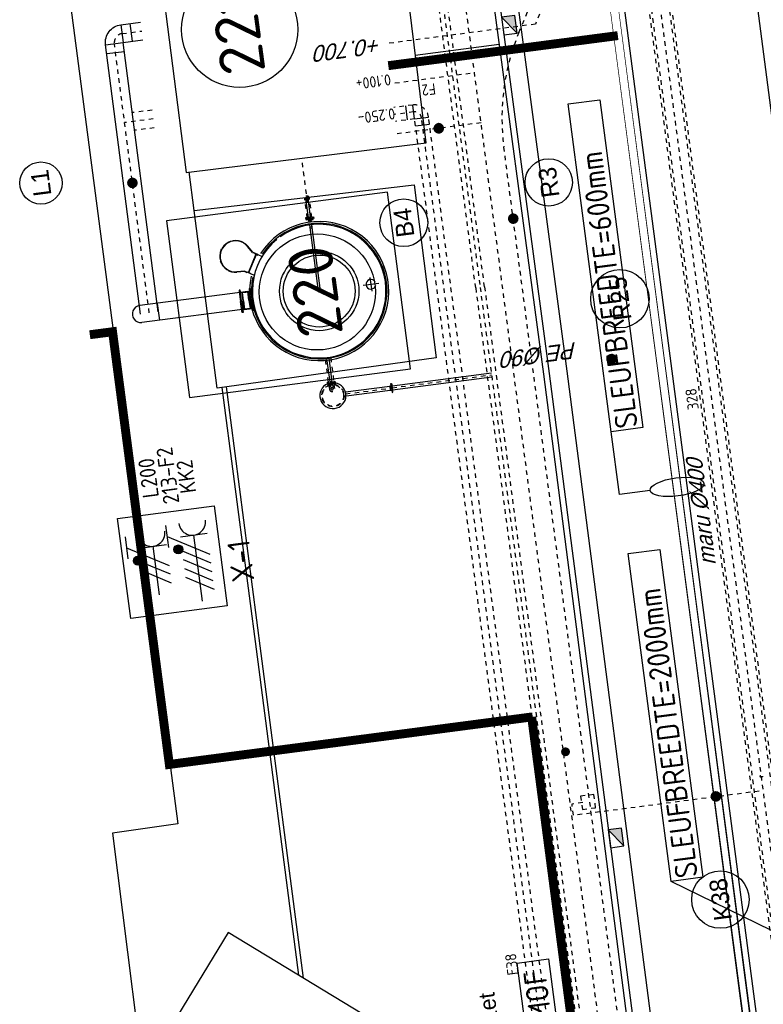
# Model space of a CAD drawing. Header units: metres. Extents: x 118052 to 118564, y 454784 to 455719.
# Tile 85 of 160: x 118217 to 118234, y 455344 to 455366. Entities that reach past the tile are written whole.
import ezdxf
from ezdxf.enums import TextEntityAlignment as Align

# ---------------------------------------------------------------- set-up
doc = ezdxf.new("R2010")
doc.units = ezdxf.units.M
doc.header["$LTSCALE"] = 0.5
for name, pattern in [('DASHED', [19.05, 12.7, -6.35]), ('Tauw_HIDDEN2', [5.6, 4, -1.6]), ('Tauw_HIDDEN3', [2.8, 2, -0.8]), ('Tauw_L_Center2', [6.499, 4, -0.833, 0.833, -0.833])]:
    doc.linetypes.add(name, pattern=pattern)
for name, color, linetype in [('_gebouwen', 7, 'Continuous'), ('_molgoot', 7, 'Continuous'), ('_ob10', 7, 'Continuous'), ('_straatkolk', 7, 'Continuous'), ('_tb13', 7, 'Continuous'), ('_verharding', 7, 'Continuous'), ('A06-001-01', 7, 'Continuous'), ('BHV plan', 7, 'Continuous'), ('EL6221--', 6, 'Continuous'), ('EL6222--', 6, 'Continuous'), ('EL_N_A_EB00----REVISIE~-_-----', 1, 'Continuous'), ('GRAAFWERKZAAMHEDEN', 6, 'Continuous'), ('KABELLOOP', 6, 'Continuous'), ('Koningsstal VIEUWPORT', 254, 'Continuous'), ('ME_N_-_EL999---LC_PE-90_vgr11~H_-----', 135, 'Tauw_L_Center2'), ('ME_N_-_EL999---LC_PE-90_vgr11~W_-----', 135, 'Continuous'), ('ME_N_A_EB00----lavafilter~-_-----', 135, 'Continuous'), ('ME_N_A_EB00----leiding~-_-----', 135, 'Continuous'), ('ME_N_A_EB00----terreincondensput~-_-----', 135, 'Continuous'), ('ME_N_A_EB00----vervuildelucht~-_-----', 135, 'Continuous'), ('ME_N_H_EB00----kunstof-put~-_-----', 135, 'Tauw_HIDDEN3'), ('ME_N_H_EB00----leiding~-_-----', 135, 'Tauw_HIDDEN3'), ('ME_N_H_EB00----terreincondensput~-_-----', 135, 'Tauw_HIDDEN3'), ('ME_N_H_EB00----tracing~-_-----', 135, 'Tauw_HIDDEN3'), ('MOF', 6, 'Continuous'), ('ZU_B_-_AL999---LR_bet400-55_gw__18_^200~-_-----', 1, 'Continuous'), ('ZU_B_-_AL999---LR_pvc200_vbr11__18_^200~-_-----', 1, 'Continuous'), ('ZU_B_-_EL999---LB_PE-90_sdr00~H_-----', 1, 'Tauw_L_Center2'), ('ZU_B_-_EL999---LK_pvc125_sdr00~H_-----', 1, 'Tauw_L_Center2'), ('ZU_B_-_EL999---LL_pvc315_zbr00~H_-----', 1, 'Tauw_L_Center2'), ('ZU_B_-_EL999---LL_pvc315_zbr00~W_-----', 8, 'Tauw_HIDDEN2'), ('ZU_B_-_EL999---LR_bet400-55_gw~H_-----', 1, 'Tauw_L_Center2'), ('ZU_B_-_EL999---LR_bet400-55_gw~W_-----', 8, 'Tauw_HIDDEN2'), ('ZU_B_-_EL999---LR_pvc200_vbr11~H_-----', 1, 'Tauw_L_Center2'), ('ZU_B_-_EL999---LR_pvc200_vbr11~W_-----', 8, 'Tauw_HIDDEN2'), ('ZU_N_-_AL999---LB_PE-63_sdr00__20_^200~M_-----', 7, 'Continuous'), ('ZU_N_-_AL999---LK_pvc125_sdr34__20_^200~M_-----', 7, 'Continuous'), ('ZU_N_-_AL999---LL_pvc400_pbr34__20_^200~M_-----', 7, 'Continuous'), ('ZU_N_-_AL999---LR_PE-110_sdr00__20_^200~M_-----', 7, 'Continuous'), ('ZU_N_-_AL999---LR_PE-90_pgr17__18_^200~-_-----', 7, 'Continuous'), ('ZU_N_-_AL999---LR_PE-90_sdr00__20_^200~M_-----', 7, 'Continuous'), ('ZU_N_-_AL999---LR_pvc125_sdr34__18_^200~N_-----', 7, 'Continuous'), ('ZU_N_-_EL999---LB_PE-63_sdr00~H_-----', 2, 'Tauw_L_Center2'), ('ZU_N_-_EL999---LC_PE-90_vgr11~W_-----', 15, 'Continuous'), ('ZU_N_-_EL999---LK_pvc125_sdr34~H_-----', 2, 'Tauw_L_Center2'), ('ZU_N_-_EL999---LL_pvc400_pbr34~H_-----', 2, 'Tauw_L_Center2'), ('ZU_N_-_EL999---LL_pvc400_pbr34~W_-----', 2, 'Continuous'), ('ZU_N_-_EL999---LL_pvc400_sdr34~H_-----', 2, 'Tauw_L_Center2'), ('ZU_N_-_EL999---LR_PE-110_sdr00~H_-----', 2, 'Tauw_L_Center2'), ('ZU_N_-_EL999---LR_PE-90_pgr17~H_-----', 2, 'Tauw_L_Center2'), ('ZU_N_-_EL999---LR_PE-90_pgr17~W_-----', 15, 'Continuous'), ('ZU_N_-_EL999---LR_pvc125_sdr34~H_-----', 2, 'Tauw_L_Center2'), ('ZU_N_-_EL999---SYM_STRAATKOLK~-_----c', 7, 'Tauw_L_Center2'), ('ZU_N_-_ML999---LB_PE-63_sdr00__20_^200~M_-----', 7, 'Continuous'), ('ZU_N_-_ML999---LK_pvc125_sdr34__20_^200~M_-----', 7, 'Continuous'), ('ZU_N_-_ML999---LL_pvc400_pbr34__20_^200~M_-----', 7, 'Continuous'), ('ZU_N_-_ML999---LR_PE-110_sdr00__20_^200~M_-----', 7, 'Continuous'), ('ZU_N_-_ML999---LR_PE-90_sdr00__20_^200~M_-----', 7, 'Continuous'), ('ZU_N_A_EB00----betonplaat~-_-----', 7, 'Continuous'), ('ZU_N_L_AV09----_Trottoirband_130-150-250__18_^200~-_-----', 253, 'Continuous')]:
    doc.layers.add(name, color=color, linetype=linetype)
doc.styles.add('BURO-018', font='Isocp.shx', dxfattribs={"height": 360})
doc.styles.add('BURO-025', font='Isocp.shx', dxfattribs={"height": 500})
doc.styles.add('ISOCPEUR', font='isocpeur.ttf', dxfattribs={"height": 2.5})
doc.styles.add('TAUW-ISOCP', font='tcb_isocp.shx')
doc.styles.add('tcb_isocp', font='tcb_isocp.shx')
doc.styles.add('WB025', font='ISO.SHX', dxfattribs={"height": 2.5})

# ---------------------------------------------------------------- blocks, each defined once
blk = doc.blocks.new('*U9')
at = {"layer": '_straatkolk'}
blk.add_hatch(color=256, dxfattribs=at).paths.add_polyline_path([(0.2, -0.15), (0.2, 0.15), (-0.2, -0.15)])
blk.add_lwpolyline([(0.2, -0.15), (0.2, 0.15), (-0.2, 0.15), (-0.2, -0.15)], close=True, dxfattribs=at)
blk.add_lwpolyline([(-0.2, -0.15), (0.2, 0.15)], dxfattribs=at)
blk = doc.blocks.new('Lavafilter_BA')
at = {"layer": 'ME_N_A_EB00----lavafilter~-_-----'}
for p, q in [((-75, 2105), (-75, 2093)), ((-33, 2105), (-75, 2105)), ((0, 2105), (-75, 2105)), ((-75, 2093), (-43, 2093)), ((-75, 2093), (0, 2093)), ((-75, 2077), (-75, 2089)), ((-75, 2089), (-43, 2089)), ((-75, 2089), (0, 2089)), ((-33, 2077), (-75, 2077)), ((0, 2077), (-75, 2077)), ((-41, 2091), (-43, 2093)), ((-41, 2091), (-43, 2089)), ((-41, 2091), (-41, 2091)), ((-41, 2091), (0, 2091)), ((-41, 2091), (-41, 2091)), ((-41, 2091), (-41, 2091)), ((-41, 2091), (0, 2091)), ((-41, 2091), (-41, 2091)), ((-24, 2121), (-29, 2108)), ((-24, 2061), (-29, 2074)), ((0, 2127), (-24, 2127)), ((-24, 2127), (-24, 2121)), ((-24, 2121), (0, 2121)), ((-24, 2055), (-24, 2061)), ((-24, 2061), (0, 2061)), ((0, 2055), (-24, 2055)), ((0, 2127), (24, 2127)), ((24, 2121), (0, 2121)), ((0, 2105), (75, 2105)), ((75, 2093), (0, 2093)), ((41, 2091), (0, 2091)), ((41, 2091), (0, 2091)), ((75, 2089), (0, 2089)), ((0, 2077), (75, 2077)), ((24, 2061), (0, 2061)), ((0, 2055), (24, 2055)), ((24, 2127), (24, 2121)), ((24, 2121), (29, 2108)), ((24, 2061), (29, 2074)), ((24, 2055), (24, 2061)), ((33, 2105), (75, 2105)), ((33, 2077), (75, 2077)), ((41, 2091), (43, 2093)), ((41, 2091), (41, 2091)), ((41, 2091), (41, 2091)), ((41, 2091), (41, 2091)), ((41, 2091), (43, 2089)), ((41, 2091), (41, 2091)), ((75, 2093), (43, 2093)), ((75, 2089), (43, 2089)), ((75, 2105), (75, 2093)), ((75, 2077), (75, 2089)), ((1756, 212), (1756, 252)), ((1756, 0), (1756, 252)), ((1756, 252), (1778, 252)), ((1778, 252), (1778, 219)), ((1778, 252), (1778, 0)), ((-1170, -157), (-1170, 157)), ((1714, 190), (1551, 190)), ((1714, 0), (1714, 190)), ((1714, 190), (1730, 190)), ((1730, 190), (1750, 201)), ((1730, 190), (1730, 0)), ((1782, 215), (1778, 219)), ((1782, 215), (1782, 215)), ((1782, 215), (1782, 0)), ((-993, 0), (-1346, 0)), ((-25, -1500), (-25, 0)), ((25, -1500), (25, 0)), ((1714, -190), (1551, -190)), ((1714, 0), (1714, -190)), ((1714, -190), (1730, -190)), ((1730, -190), (1730, 0)), ((1730, -190), (1750, -201)), ((1756, 0), (1756, -253)), ((1756, -212), (1756, -253)), ((1778, -253), (1778, 0)), ((1782, -215), (1778, -219)), ((1778, -253), (1778, -219)), ((1782, -215), (1782, 0)), ((1782, -215), (1782, -215)), ((1756, -253), (1778, -253)), ((1486, -592), (1396, -540)), ((1598, -657), (1555, -632)), ((1601, -653), (1557, -628)), ((1598, -652), (1775, -660)), ((1598, -657), (1775, -665)), ((1256, -991), (1166, -939)), ((1366, -1060), (1322, -1035)), ((1368, -1056), (1325, -1031)), ((1364, -1058), (1459, -1207)), ((1368, -1056), (1464, -1204)), ((-24, -1522), (-24, -1500)), ((24, -1522), (24, -1500)), ((-36, -1615), (-75, -1615)), ((0, -1615), (-75, -1615)), ((-75, -1615), (-75, -1628)), ((-75, -1628), (-47, -1628)), ((-75, -1628), (0, -1628)), ((-44, -1631), (-47, -1628)), ((-44, -1631), (-44, -1631)), ((-44, -1631), (0, -1631)), ((-24, -1596), (-30, -1611)), ((-24, -1589), (-24, -1562)), ((0, -1589), (-24, -1589)), ((-24, -1589), (-24, -1596)), ((-24, -1596), (0, -1596)), ((0, -1589), (24, -1589)), ((24, -1596), (0, -1596)), ((0, -1615), (75, -1615)), ((75, -1628), (0, -1628)), ((44, -1631), (0, -1631)), ((24, -1589), (24, -1562)), ((24, -1589), (24, -1596)), ((24, -1596), (30, -1611)), ((36, -1615), (75, -1615)), ((44, -1631), (47, -1628)), ((44, -1631), (44, -1631)), ((75, -1628), (47, -1628)), ((75, -1615), (75, -1628))]:
    blk.add_line(p, q, dxfattribs=at)
for points in [[(1302, -1006), (1522, -625), (1509, -617), (1289, -998)], [(1555, -632), (1550, -641), (1481, -601), (1486, -592)], [(1959, -718), (1915, -693), (1914, -695), (1957, -720)], [(1325, -1031), (1330, -1022), (1261, -982), (1256, -991)], [(2110, -947), (2097, -898), (2095, -899), (2108, -947)], [(1601, -1338), (1557, -1313), (1559, -1310), (1602, -1335)], [(2056, -1216), (2081, -1172), (2078, -1171), (2053, -1214)], [(1875, -1354), (1827, -1367), (1826, -1364), (1874, -1351)]]:
    blk.add_lwpolyline(points, close=True, dxfattribs=at)
for centre, radius in [((0, 0), 890), ((0, 0), 807), ((0, 0), 25), ((0, -1440), 25)]:
    blk.add_circle(centre, radius, dxfattribs=at)
for centre, radius, start, end in [((-33, 2110), 4.8, 270, 338.8514), ((-33, 2072), 4.8, 21.1486, 90), ((33, 2110), 4.8, 201.1486, 270), ((33, 2072), 4.8, 90, 158.8514), ((0, 0), 1562, 340.0925, 319.9075), ((0, 0), 1522, 340.4132, 319.5868), ((0, 0), 1500, 301.8259, 298.1662), ((-1170, 0), 110, 201.2272, 158.6763), ((1744, 212), 12, 299.4831, 0), ((1744, -212), 12, 0, 60.5169), ((1758, -1015), 355, 212.701, 87.299), ((1758, -1015), 350, 212.701, 87.299), ((-36, -1609), 6, 270, 337.5516), ((36, -1609), 6, 202.4484, 270)]:
    blk.add_arc(centre, radius, start, end, dxfattribs=at)
at = {"layer": 'ME_N_A_EB00----leiding~-_-----'}
for p, q in [((-75, -1647), (-75, -1634)), ((-75, -1634), (-47, -1634)), ((-75, -1634), (0, -1634)), ((-36, -1647), (-75, -1647)), ((0, -1647), (-75, -1647)), ((-44, -1631), (-47, -1634)), ((-44, -1631), (-44, -1631)), ((-44, -1631), (0, -1631)), ((-24, -1666), (-30, -1651)), ((-24, -1673), (-24, -1666)), ((-24, -1666), (0, -1666)), ((0, -1673), (-24, -1673)), ((-24, -1673), (-24, -2100)), ((44, -1631), (0, -1631)), ((75, -1634), (0, -1634)), ((0, -1647), (75, -1647)), ((24, -1666), (0, -1666)), ((0, -1673), (24, -1673)), ((24, -1666), (30, -1651)), ((24, -1673), (24, -1666)), ((24, -1673), (24, -2100)), ((36, -1647), (75, -1647)), ((44, -1631), (44, -1631)), ((44, -1631), (47, -1634)), ((75, -1634), (47, -1634)), ((75, -1647), (75, -1634))]:
    blk.add_line(p, q, dxfattribs=at)
at = {"layer": 'ME_N_A_EB00----leiding~-_-----', "flags": 128}
for points in [[(-24, 2127), (-24, 2214)], [(24, 2127), (24, 2214)], [(-24, 2055), (-24, 1522)], [(24, 2055), (24, 1522)]]:
    blk.add_lwpolyline(points, dxfattribs=at)
at = {"layer": 'ME_N_A_EB00----leiding~-_-----'}
for centre, radius, start, end in [((0, 2214), 24, 0, 180), ((-36, -1653), 6, 22.4484, 90), ((36, -1653), 6, 90, 157.5516), ((0, -2100), 24.2, 180, 0)]:
    blk.add_arc(centre, radius, start, end, dxfattribs=at)
at = {"layer": 'ME_N_A_EB00----terreincondensput~-_-----'}
blk.add_arc((0, 2367), 292, 287.2621, 252.7379, dxfattribs=at)
at = {"layer": 'ME_N_H_EB00----leiding~-_-----'}
blk.add_arc((0, 2214), 24, 180, 0, dxfattribs=at)
at = {"layer": 'ME_N_H_EB00----terreincondensput~-_-----'}
for radius in [250, 240]:
    blk.add_circle((0, 2367), radius, dxfattribs=at)
blk.add_arc((0, 2367), 292, 252.7379, 287.2621, dxfattribs=at)
at = {"layer": 'ME_N_H_EB00----tracing~-_-----'}
for p, q in [((-61, 2214), (-61, 2129)), ((59, 2129), (59, 2214)), ((-61, 2129), (-87, 2129)), ((-87, 2053), (-87, 2129)), ((-61, 2053), (-87, 2053)), ((-61, 1521), (-61, 2053)), ((87, 2129), (59, 2129)), ((87, 2053), (59, 2053)), ((59, 2053), (59, 1521)), ((87, 2053), (87, 2129)), ((-90, -1667), (-90, -1633)), ((-52, -1667), (-90, -1667)), ((-52, -1667), (-52, -2100)), ((52, -1667), (52, -2100)), ((52, -1667), (90, -1667)), ((90, -1667), (90, -1633))]:
    blk.add_line(p, q, dxfattribs=at)
for centre, radius, start, end in [((-1, 2214), 60, 0, 180), ((0, -2100), 51.8, 180, 0)]:
    blk.add_arc(centre, radius, start, end, dxfattribs=at)
blk = doc.blocks.new('E00416')
at = {"color": 0, "linetype": 'Continuous'}
for p, q in [((-3, 7.98), (-3, 5.48)), ((-3, 6.73), (1.5, 4.13)), ((-1.5, 6.5), (1.5, 6.5)), ((0, 1), (0, 6.5)), ((1.5, 3.13), (-1.5, 4.87)), ((1.5, 2.13), (-1.5, 3.87))]:
    blk.add_line(p, q, dxfattribs=at)
at = {"color": 0, "linetype": 'Continuous', "const_width": 0.5}
blk.add_lwpolyline([(-1.68, 5.12, 1), (-2.18, 5.12, 1)], format="xyb", close=True, dxfattribs=at)
at = {"color": 0, "linetype": 'Continuous'}
blk.add_circle((-1.93, 5.12), 0.5, dxfattribs=at)
blk.add_arc((0, 8), 1.5, 180, 0, dxfattribs=at)
at = {"color": 0, "linetype": 'Continuous', "style": 'BURO-018', "flags": 1}
blk.add_attdef('E_MATCODE', text='', height=1.8, rotation=262.5837, dxfattribs=at).set_placement((-436086809.67, 176092602.94), align=Align.MIDDLE)
at = {"color": 0, "linetype": 'Continuous', "style": 'BURO-018'}
for tag, p in [('E_GKAST', (0, 13)), ('E_GROEP', (0, 10)), ('E_SGROEP', (4.5, 10))]:
    blk.add_attdef(tag, text='', height=1.8, dxfattribs=at).set_placement(p, align=Align.MIDDLE)
at = {"color": 0, "linetype": 'Continuous', "style": 'BURO-018', "flags": 1}
blk.add_attdef('E_VERMCODE', text='', height=1.8, dxfattribs=at).set_placement((13, 10), align=Align.MIDDLE)
blk = doc.blocks.new('111304D')
at = {"color": 0, "linetype": 'Continuous'}
for p, q in [((-3, 9.98), (-3, 7.48)), ((-3, 8.73), (1.5, 6.13)), ((-1.5, 8.5), (1.5, 8.5)), ((0, 1), (0, 8.5)), ((1.5, 5.13), (-1.5, 6.87)), ((1.5, 4.13), (-1.5, 5.87)), ((1.5, 3.13), (-1.5, 4.87)), ((1.5, 2.13), (-1.5, 3.87))]:
    blk.add_line(p, q, dxfattribs=at)
at = {"color": 0, "linetype": 'Continuous', "const_width": 0.5}
blk.add_lwpolyline([(-1.68, 7.12, 1), (-2.18, 7.12, 1)], format="xyb", close=True, dxfattribs=at)
at = {"color": 0, "linetype": 'Continuous'}
blk.add_circle((-1.93, 7.12), 0.5, dxfattribs=at)
blk.add_arc((0, 10), 1.5, 180, 0, dxfattribs=at)
at = {"color": 0, "linetype": 'Continuous', "style": 'BURO-018', "flags": 1}
blk.add_attdef('E_MATCODE', text='', height=1.8, rotation=262.5837, dxfattribs=at).set_placement((-436086809.67, 176092602.94), align=Align.MIDDLE)
at = {"color": 0, "linetype": 'Continuous', "style": 'BURO-018'}
for tag, p in [('E_GKAST', (0, 15.5)), ('E_GROEP', (0, 12.5)), ('E_SGROEP', (4.5, 12.5))]:
    blk.add_attdef(tag, text='', height=1.8, dxfattribs=at).set_placement(p, align=Align.MIDDLE)
at = {"color": 0, "linetype": 'Continuous', "style": 'BURO-018', "flags": 1}
blk.add_attdef('E_VERMCODE', text='', height=1.8, dxfattribs=at).set_placement((13, 12.5), align=Align.MIDDLE)
blk = doc.blocks.new('A$C051E189E')
at = {"layer": 'EL6221--'}
blk.add_lwpolyline([(159438, -43405), (161702, -43405), (161702, -45586), (159438, -45586)], close=True, dxfattribs=at)
ref = blk.add_blockref('111304D', (159410, -45052), dxfattribs=dict(at, xscale=200, yscale=200, zscale=200, rotation=270.0000221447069))
ref.add_attrib('E_GROEP', 'KK2', dxfattribs={"layer": '0', "color": 1, "linetype": 'Continuous', "height": 360, "rotation": 0, "style": 'BURO-018'}).set_placement((162432, -45052), align=Align.MIDDLE)
ref.add_attrib('E_GKAST', 'L200', dxfattribs={"layer": '0', "color": 1, "linetype": 'Continuous', "height": 360, "rotation": 0, "style": 'BURO-018'}).set_placement((162510, -44207), align=Align.MIDDLE)
ref.add_attrib('E_SGROEP', '213-F2', dxfattribs={"layer": '0', "color": 1, "linetype": 'Continuous', "height": 360, "rotation": 0, "style": 'BURO-018'}).set_placement((162509, -44645), align=Align.MIDDLE)
at = {"layer": 'EL6222--', "xscale": 200, "yscale": 200, "zscale": 200, "rotation": 270.0000221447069}
blk.add_blockref('E00416', (159678, -44116), dxfattribs=at)
at = {"layer": 'EL6221--', "color": 2, "style": 'BURO-025'}
blk.add_text('X-1', height=500, dxfattribs=at).set_placement((159928, -46270))
blk = doc.blocks.new('A$C6DFC50BF')
at = {"layer": 'GRAAFWERKZAAMHEDEN'}
for p, q in [((149752, -58054), (152006, -54664)), ((160771, -55335), (160771, -54642)), ((160771, -54642), (162191, -54642))]:
    blk.add_line(p, q, dxfattribs=at)
for points in [[(152006, -54664), (159429, -54664), (159429, -55378), (152006, -55378)], [(162191, -54642), (169615, -54642), (169615, -55355), (162191, -55355)]]:
    blk.add_lwpolyline(points, close=True, dxfattribs=at)
blk.add_ellipse((160771, -55944), major_axis=(0, 609), ratio=0.337157, dxfattribs=at)
at = {"layer": 'KABELLOOP', "linetype": 'DASHED', "const_width": 200}
for points in [[(156073, -52037), (156073, -43837), (165873, -43837), (165873, -43322)], [(170993, -50749), (170993, -55944)], [(130589, -52037), (156073, -52037)]]:
    blk.add_lwpolyline(points, dxfattribs=at)
blk.add_lwpolyline([(186089, -55944), (-17582, -55944)], close=True, dxfattribs=at)
at = {"layer": 'MOF'}
blk.add_lwpolyline([(148275, -50994), (150635, -50994), (150635, -51708), (148275, -51708)], close=True, dxfattribs=at)
at = {"layer": 'GRAAFWERKZAAMHEDEN', "color": 2, "style": 'BURO-025'}
for s, p in [('SLEUFBREEDTE=2000mm', (152040, -55274)), ('SLEUFBREEDTE=600mm', (162225, -55251))]:
    blk.add_text(s, height=500, rotation=359.9837, dxfattribs=at).set_placement(p)
at = {"layer": 'MOF', "color": 2, "style": 'BURO-025'}
blk.add_text('1x MOF', height=500, rotation=359.9837, dxfattribs=at).set_placement((148458, -51604))
blk = doc.blocks.new('Leidingen')
at = {"layer": 'ME_N_-_EL999---LC_PE-90_vgr11~H_-----'}
blk.add_lwpolyline([(-98421.5, 11004), (-98421.5, 9952)], dxfattribs=at)
at = {"layer": 'ME_N_-_EL999---LC_PE-90_vgr11~W_-----'}
for p, q in [((-98482.4, 9972), (-98521.5, 9972)), ((-98421.5, 9972), (-98521.5, 9972)), ((-98521.5, 9972), (-98521.5, 9955)), ((-98521.5, 9955), (-98493.5, 9955)), ((-98521.5, 9955), (-98421.5, 9955)), ((-98490.5, 9952), (-98493.5, 9955)), ((-98490.5, 9952), (-98421.5, 9952)), ((-98468.7, 9992), (-98475, 9976.9)), ((-98421.5, 10004), (-98468.7, 10004)), ((-98468.7, 10004), (-98468.7, 9992)), ((-98468.7, 9992), (-98421.5, 9992)), ((-98421.5, 10004), (-98374.4, 10004)), ((-98374.4, 9992), (-98421.5, 9992)), ((-98421.5, 9972), (-98321.5, 9972)), ((-98321.5, 9955), (-98421.5, 9955)), ((-98374.4, 10004), (-98374.4, 9992)), ((-98374.4, 9992), (-98368.1, 9976.9)), ((-98360.7, 9972), (-98321.5, 9972)), ((-98352.5, 9952), (-98349.5, 9955)), ((-98321.5, 9955), (-98349.5, 9955)), ((-98321.5, 9972), (-98321.5, 9955))]:
    blk.add_line(p, q, dxfattribs=at)
for points in [[(-98466.5, 11004), (-98466.5, 10004)], [(-98376.5, 11004), (-98376.5, 10004)]]:
    blk.add_lwpolyline(points, dxfattribs=at)
for centre, start, end in [((-98482.4, 9980), 270, 337.33946), ((-98360.7, 9980), 202.66054, 270)]:
    blk.add_arc(centre, 8, start, end, dxfattribs=at)
at = {"layer": 'ME_N_A_EB00----vervuildelucht~-_-----'}
for p, q in [((-96238.4, 12885.7), (-96234.5, 15333.6)), ((-96238.4, 12885.7), (-96234.5, 15333.6)), ((-95858.8, 12885.1), (-95854.9, 15333)), ((-95858.8, 12885.1), (-95854.9, 15333)), ((-96235.4, 14928.1), (-95857.4, 14927.5)), ((-96235.4, 14928.1), (-95857.4, 14927.5)), ((-96260.2, 12843.8), (-96301.2, 12843.8)), ((-96048.7, 12843.4), (-96301.2, 12843.8)), ((-96301.2, 12843.8), (-96301.2, 12821.8)), ((-96260.2, 12843.8), (-96301.2, 12843.8)), ((-96048.7, 12843.4), (-96301.2, 12843.8)), ((-96301.2, 12843.8), (-96301.2, 12821.8)), ((-96238.5, 12869.7), (-96249.8, 12849.8)), ((-96238.5, 12869.7), (-96249.8, 12849.8)), ((-96238.4, 12885.7), (-96238.5, 12869.7)), ((-96238.4, 12885.7), (-96238.5, 12869.7)), ((-96238.5, 12869.7), (-96048.7, 12869.4)), ((-96238.5, 12869.7), (-96048.7, 12869.4)), ((-96048.6, 12885.4), (-96238.4, 12885.7)), ((-96048.6, 12885.4), (-96238.4, 12885.7)), ((-95858.9, 12869.1), (-96048.7, 12869.4)), ((-95858.9, 12869.1), (-96048.7, 12869.4)), ((-96048.7, 12843.4), (-95796.2, 12843)), ((-96048.7, 12843.4), (-95796.2, 12843)), ((-96048.6, 12885.4), (-95858.8, 12885.1)), ((-96048.6, 12885.4), (-95858.8, 12885.1)), ((-95858.8, 12885.1), (-95858.9, 12869.1)), ((-95858.8, 12885.1), (-95858.9, 12869.1)), ((-95858.9, 12869.1), (-95847.6, 12849.2)), ((-95858.9, 12869.1), (-95847.6, 12849.2)), ((-95837.2, 12843.1), (-95796.2, 12843)), ((-95837.2, 12843.1), (-95796.2, 12843)), ((-95796.2, 12843), (-95796.2, 12821)), ((-95796.2, 12843), (-95796.2, 12821)), ((-96301.2, 12821.8), (-96267.7, 12821.8)), ((-96301.2, 12821.8), (-96048.7, 12821.4)), ((-96301.2, 12821.8), (-96267.7, 12821.8)), ((-96301.2, 12821.8), (-96048.7, 12821.4)), ((-96263.8, 12817.8), (-96267.7, 12821.8)), ((-96263.8, 12817.8), (-96267.7, 12821.8)), ((-96263.8, 12817.8), (-96263.8, 12817.8)), ((-96263.8, 12817.8), (-96048.8, 12817.4)), ((-96263.8, 12817.8), (-96263.8, 12817.8)), ((-96263.8, 12817.8), (-96048.8, 12817.4)), ((-95833.8, 12817.1), (-96048.8, 12817.4)), ((-95833.8, 12817.1), (-96048.8, 12817.4)), ((-95796.2, 12821), (-96048.7, 12821.4)), ((-95796.2, 12821), (-96048.7, 12821.4)), ((-95833.8, 12817.1), (-95829.7, 12821.1)), ((-95833.8, 12817.1), (-95829.7, 12821.1)), ((-95833.8, 12817.1), (-95833.8, 12817.1)), ((-95833.8, 12817.1), (-95833.8, 12817.1)), ((-95796.2, 12821), (-95829.7, 12821.1)), ((-95796.2, 12821), (-95829.7, 12821.1))]:
    blk.add_line(p, q, dxfattribs=at)
for centre, radius, start, end in [((-96044.7, 15333.3), 190, 359.90819, 179.90819), ((-96044.7, 15333.3), 190, 359.90819, 179.90819), ((-96260.2, 12855.8), 12, 269.90819, 330.42504), ((-96260.2, 12855.8), 12, 269.90819, 330.42504), ((-95837.2, 12855.1), 12, 209.39134, 269.90819), ((-95837.2, 12855.1), 12, 209.39134, 269.90819)]:
    blk.add_arc(centre, radius, start, end, dxfattribs=at)
at = {"layer": 'ZU_B_-_EL999---LB_PE-90_sdr00~H_-----'}
blk.add_line((-91641.4, 9004), (-91641.2, 7204), dxfattribs=at)
blk.add_lwpolyline([(-129822, 7212.6), (-86741.2, 7203), (-86741.9, 14553.5)], dxfattribs=at)
at = {"layer": 'ZU_B_-_EL999---LK_pvc125_sdr00~H_-----'}
blk.add_circle((-108146.5, 2874.7), 25, dxfattribs=at)
at = {"layer": 'ZU_B_-_EL999---LL_pvc315_zbr00~H_-----'}
blk.add_lwpolyline([(-118916.3, 8510.5), (-92500.8, 8513, 0.4142136), (-92341.3, 8672.5), (-92341.4, 9102.5)], format="xyb", dxfattribs=at)
at = {"layer": 'ZU_B_-_EL999---LL_pvc315_zbr00~W_-----', "linetype": 'Continuous'}
for p, q in [((-92657.8, 8670.5), (-92657.8, 8355.5)), ((-92500.8, 8670.5), (-92500.8, 8355.5)), ((-92498.8, 8829.5), (-92183.8, 8829.5)), ((-92498.8, 8672.5), (-92183.8, 8672.5))]:
    blk.add_line(p, q, dxfattribs=at)
at = {"layer": 'ZU_B_-_EL999---LL_pvc315_zbr00~W_-----'}
for points in [[(-118916.3, 8668), (-92500.8, 8670.5, 0.4142136), (-92498.8, 8672.5), (-92498.9, 9102.7)], [(-118916.3, 8353), (-92500.8, 8355.5, 0.4142136), (-92183.8, 8672.5), (-92183.9, 9102.2)]]:
    blk.add_lwpolyline(points, format="xyb", dxfattribs=at)
at = {"layer": 'ZU_B_-_EL999---LR_bet400-55_gw~H_-----'}
blk.add_lwpolyline([(-142665.8, 2871.5), (-131297.7, 2872.5), (-85840.8, 2876.9)], dxfattribs=at)
at = {"layer": 'ZU_B_-_EL999---LR_bet400-55_gw~W_-----'}
for points in [[(-130856, 3127.6), (-85840.8, 3131.9)], [(-130951.3, 3072.6), (-85840.8, 3076.9)], [(-131644.1, 2672.5), (-85840.8, 2676.9)], [(-131739.3, 2617.5), (-85840.7, 2621.9)]]:
    blk.add_lwpolyline(points, dxfattribs=at)
at = {"layer": 'ZU_B_-_EL999---LR_pvc200_vbr11~H_-----'}
blk.add_lwpolyline([(-82142.2, 17502), (-82141.2, 7804, -0.4143046), (-82243.3, 7702), (-96441.2, 7705.1), (-118139.3, 7709.8)], format="xyb", dxfattribs=at)
at = {"layer": 'ZU_B_-_EL999---LR_pvc200_vbr11~W_-----'}
for p, q in [((-96441.2, 7805.1), (-118139.2, 7809.8)), ((-96441.2, 7605.1), (-118139.3, 7609.8))]:
    blk.add_line(p, q, dxfattribs=at)
for points in [[(-96441.2, 7605.1), (-82243.3, 7602, 0.4143046), (-82041.2, 7804), (-82042.2, 17502)], [(-96441.2, 7805.1), (-82243.2, 7802, 0.4143046), (-82241.2, 7804), (-82242.2, 17502)]]:
    blk.add_lwpolyline(points, format="xyb", dxfattribs=at)
at = {"layer": 'ZU_N_-_EL999---LB_PE-63_sdr00~H_-----'}
for points in [[(-94051.2, 11296.7), (-93054.2, 11296)], [(-92779.7, 7204.3), (-92779.7, 9103.8)]]:
    blk.add_lwpolyline(points, dxfattribs=at)
at = {"layer": 'ZU_N_-_EL999---LC_PE-90_vgr11~W_-----'}
blk.add_line((-98490.5, 9952), (-98352.5, 9952), dxfattribs=at)
at = {"layer": 'ZU_N_-_EL999---LK_pvc125_sdr34~H_-----', "flags": 128}
blk.add_lwpolyline([(-108213.7, 6927), (-108213.7, 7177), (-108463.7, 7177), (-108463.7, 2874.7)], dxfattribs=at)
at = {"layer": 'ZU_N_-_EL999---LL_pvc400_pbr34~H_-----'}
blk.add_lwpolyline([(-96044.7, 15141.2), (-89947.9, 15131.9, -0.4142136), (-89746.2, 14929.6), (-89746.9, 14484.8)], format="xyb", dxfattribs=at)
at = {"layer": 'ZU_N_-_EL999---LL_pvc400_pbr34~W_-----', "linetype": 'Continuous'}
for p, q in [((-90147.6, 15332.2), (-90148.2, 14932.2)), ((-89947.6, 15331.9), (-89948.2, 14931.9)), ((-89546.2, 14929.3), (-89946.2, 14929.9)), ((-89546.5, 14729.3), (-89946.5, 14729.9))]:
    blk.add_line(p, q, dxfattribs=at)
at = {"layer": 'ZU_N_-_EL999---LL_pvc400_pbr34~W_-----'}
for points in [[(-96044.4, 15341.2), (-89947.6, 15331.9, -0.4142136), (-89546.2, 14929.3), (-89546.9, 14484.5)], [(-96045, 14941.2), (-89948.2, 14931.9, -0.4142136), (-89946.2, 14929.9), (-89946.9, 14485.1)]]:
    blk.add_lwpolyline(points, format="xyb", dxfattribs=at)
at = {"layer": 'ZU_N_-_EL999---LL_pvc400_sdr34~H_-----'}
for p, q in [((-91736.9, 14488), (-91735.9, 15134.6)), ((-91936.9, 14488.3), (-91936.2, 14934.9)), ((-91536.9, 14487.6), (-91536.2, 14934.3))]:
    blk.add_line(p, q, dxfattribs=at)
at = {"layer": 'ZU_N_-_EL999---LR_PE-110_sdr00~H_-----'}
blk.add_lwpolyline([(-243248.2, 6768.1), (-93379.2, 6768.1, -0.1316525), (-90879.2, 6098.3), (-85840.8, 3189.4)], format="xyb", dxfattribs=at)
at = {"layer": 'ZU_N_-_EL999---LR_PE-90_pgr17~H_-----'}
blk.add_lwpolyline([(-98421.5, 9952), (-98420.7, 7705.5)], dxfattribs=at)
at = {"layer": 'ZU_N_-_EL999---LR_PE-90_pgr17~W_-----'}
for points in [[(-98466.5, 9952), (-98465.7, 7705.5)], [(-98376.5, 9952), (-98375.7, 7705.5)]]:
    blk.add_lwpolyline(points, dxfattribs=at)
at = {"layer": 'ZU_N_-_EL999---LR_pvc125_sdr34~H_-----'}
blk.add_lwpolyline([(-85840.8, 2876.9), (-90741.4, 5706.2), (-90741.4, 9100.5)], dxfattribs=at)
at = {"layer": 'ZU_N_-_EL999---SYM_STRAATKOLK~-_----c', "lineweight": -3}
blk.add_lwpolyline([(-108363.7, 6655.2), (-108063.7, 6655.2), (-108063.7, 6955.2), (-108363.7, 6955.2)], close=True, dxfattribs=at)
at = {"layer": 'ZU_N_-_ML999---LB_PE-63_sdr00__20_^200~M_-----', "ltscale": 0.005, "flags": 128}
blk.add_lwpolyline([(-92779.7, 8162, 50, 50, 0), (-92664.7, 8128, 0, 91.8, 0), (-92673.4, 8130.6, 91.8, 169.7, 0), (-92698.4, 8138, 169.7, 221.7, 0), (-92735.7, 8149, 221.7, 240, 0), (-92779.7, 8162, 240, 221.7, 0), (-92823.8, 8175.1, 221.7, 169.7, 0), (-92861.1, 8186.1, 169.7, 91.8, 0), (-92886, 8193.5, 91.8, 0, 0), (-92894.8, 8196.1, 0, 0, 0), (-92779.7, 8162, 0, 0, 0), (-94265.2, 9063.5, 0, 0, 0)], format="xyseb", dxfattribs=at)
at = {"layer": 'ZU_N_-_ML999---LB_PE-63_sdr00__20_^200~M_-----', "ltscale": 0.005}
blk.add_circle((-94779.4, 9215.6), 536.2, dxfattribs=at)
at = {"layer": 'ZU_N_-_ML999---LK_pvc125_sdr34__20_^200~M_-----', "flags": 128}
blk.add_lwpolyline([(-108463.7, 3946, 0, 0, 0), (-108344.1, 3935.7, 0, 91.8, 0), (-108353.3, 3936.5, 91.8, 169.7, 0), (-108379.1, 3938.7, 169.7, 221.7, 0), (-108418, 3942, 221.7, 240, 0), (-108463.7, 3946, 240, 221.7, 0), (-108509.4, 3949.9, 221.7, 169.7, 0), (-108548.2, 3953.3, 169.7, 91.8, 0), (-108574.1, 3955.5, 91.8, 0, 0), (-108583.3, 3956.3, 0, 0, 0), (-108463.7, 3946, 0, 0, 0), (-110129.9, 4089.7, 0, 0, 0)], format="xyseb", dxfattribs=at)
at = {"layer": 'ZU_N_-_ML999---LK_pvc125_sdr34__20_^200~M_-----'}
blk.add_circle((-110772.5, 4145.1), 645, dxfattribs=at)
at = {"layer": 'ZU_N_-_ML999---LL_pvc400_pbr34__20_^200~M_-----', "flags": 128}
blk.add_lwpolyline([(-93100.7, 15136.7, 0, 0, 0), (-93116.1, 15017.7, 0, 91.8, 0), (-93115, 15026.8, 91.8, 169.7, 0), (-93111.6, 15052.6, 169.7, 221.7, 0), (-93106.6, 15091.2, 221.7, 240, 0), (-93100.7, 15136.7, 240, 221.7, 0), (-93094.8, 15182.2, 221.7, 169.7, 0), (-93089.8, 15220.9, 169.7, 91.8, 0), (-93086.4, 15246.7, 91.8, 0, 0), (-93085.3, 15255.7, 0, 0, 0), (-93100.7, 15136.7, 0, 0, 0), (-92897.8, 16701.8, 0, 0, 0)], format="xyseb", dxfattribs=at)
at = {"layer": 'ZU_N_-_ML999---LL_pvc400_pbr34__20_^200~M_-----'}
blk.add_circle((-92836.8, 17172.4), 474.6, dxfattribs=at)
at = {"layer": 'ZU_N_-_ML999---LR_PE-110_sdr00__20_^200~M_-----', "flags": 128}
blk.add_lwpolyline([(-95007.8, 6768.1, 0, 0, 0), (-95081.9, 6862.5, 0, 91.8, 0), (-95076.3, 6855.3, 91.8, 169.7, 0), (-95060.2, 6834.9, 169.7, 221.7, 0), (-95036.2, 6804.3, 221.7, 240, 0), (-95007.8, 6768.1, 240, 221.7, 0), (-94979.5, 6732, 221.7, 169.7, 0), (-94955.4, 6701.4, 169.7, 91.8, 0), (-94939.4, 6681, 91.8, 0, 0), (-94933.7, 6673.8, 0, 0, 0), (-95007.8, 6768.1, 0, 0, 0), (-94632.5, 6290, 0, 0, 0)], format="xyseb", dxfattribs=at)
at = {"layer": 'ZU_N_-_ML999---LR_PE-110_sdr00__20_^200~M_-----'}
blk.add_circle((-94304.2, 5871.9), 531.6, dxfattribs=at)
at = {"layer": 'ZU_N_-_ML999---LR_PE-90_sdr00__20_^200~M_-----', "flags": 128}
blk.add_lwpolyline([(-98421.1, 4989.1, 0, 0, 0), (-98536.8, 5020.8, 0, 91.8, 0), (-98528, 5018.4, 91.8, 169.7, 0), (-98502.9, 5011.5, 169.7, 221.7, 0), (-98465.4, 5001.3, 221.7, 240, 0), (-98421.1, 4989.1, 240, 221.7, 0), (-98376.8, 4977, 221.7, 169.7, 0), (-98339.2, 4966.8, 169.7, 91.8, 0), (-98314.1, 4959.9, 91.8, 0, 0), (-98305.3, 4957.5, 0, 0, 0), (-98421.1, 4989.1, 0, 0, 0), (-97734.2, 4801.4, 0, 0, 0)], format="xyseb", dxfattribs=at)
at = {"layer": 'ZU_N_-_ML999---LR_PE-90_sdr00__20_^200~M_-----'}
blk.add_circle((-97101.4, 4628.4), 656, dxfattribs=at)
at = {"layer": 'ZU_N_A_EB00----betonplaat~-_-----'}
blk.add_lwpolyline([(-98046.1, 14496.5), (-98054.1, 9496.5), (-94054.1, 9490.1), (-94046.1, 14490.1)], close=True, dxfattribs=at)
at = {"layer": 'ZU_N_L_AV09----_Trottoirband_130-150-250__18_^200~-_-----', "flags": 128}
blk.add_lwpolyline([(-107031, 7161.4, 0, 0, 0), (-107075.1, 7071.7, 0, 76.5, 0), (-107071.7, 7078.5, 76.5, 141.4, 0), (-107062.2, 7098, 141.4, 184.8, 0), (-107047.8, 7127.1, 184.8, 200, 0), (-107031, 7161.4, 200, 184.8, 0), (-107014.1, 7195.8, 184.8, 141.4, 0), (-106999.7, 7224.9, 141.4, 76.5, 0), (-106990.2, 7244.3, 76.5, 0, 0), (-106986.8, 7251.2, 0, 0, 0), (-107031, 7161.4, 0, 0, 0), (-106580.4, 8077.4, 0, 0, 0), (-106161, 8077.4, 0, 0, 0)], format="xyseb", dxfattribs=at)
at = {"layer": 'EL_N_A_EB00----REVISIE~-_-----'}
for name in ['A$C051E189E', 'A$C6DFC50BF']:
    blk.add_blockref(name, (-262229.9, 59850.1), dxfattribs=at)
at = {"layer": 'ME_N_H_EB00----kunstof-put~-_-----', "rotation": 89.99999838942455}
blk.add_blockref('Lavafilter_BA', (-96054.1, 11296.6), dxfattribs=at)
at = {"layer": 'ZU_B_-_AL999---LR_bet400-55_gw__18_^200~-_-----', "style": 'tcb_isocp', "oblique": 20.00024}
blk.add_text('maru %%129400', height=360, rotation=0.00544, dxfattribs=at).set_placement((-103305, 3269.6))
at = {"layer": 'ZU_B_-_AL999---LR_pvc200_vbr11__18_^200~-_-----', "style": 'TAUW-ISOCP'}
blk.add_text('Leiding dichtgezet', height=360, dxfattribs=at).set_placement((-116045, 9446.6))
at = {"layer": 'ZU_B_-_EL999---LB_PE-90_sdr00~H_-----', "style": 'WB025'}
for s, p in [('0.100+', (-91427.8, 9083.7)), ('F2', (-91761.4, 8114.9))]:
    blk.add_text(s, height=250, rotation=90.00544, dxfattribs=at).set_placement(p)
at = {"layer": 'ZU_B_-_EL999---LL_pvc315_zbr00~H_-----', "style": 'WB025'}
for s, rotation, p in [('0.250-', 90.00544, (-92197.1, 9090.5)), ('E38', 0.00544, (-111851.6, 8854.3))]:
    blk.add_text(s, height=250, rotation=rotation, dxfattribs=at).set_placement(p)
at = {"layer": 'ZU_B_-_EL999---LR_bet400-55_gw~H_-----', "style": 'WB025'}
blk.add_text('328', height=250, rotation=0.00544, dxfattribs=at).set_placement((-99786.7, 3193.1))
at = {"layer": 'ZU_N_-_AL999---LB_PE-63_sdr00__20_^200~M_-----', "ltscale": 0.005, "style": 'tcb_isocp'}
blk.add_text('B4', height=400, dxfattribs=at).set_placement((-94779.4, 9215.6), align=Align.MIDDLE)
at = {"layer": 'ZU_N_-_AL999---LK_pvc125_sdr34__20_^200~M_-----', "style": 'tcb_isocp'}
blk.add_text('K38', height=400, dxfattribs=at).set_placement((-110772.5, 4145.1), align=Align.MIDDLE)
at = {"layer": 'ZU_N_-_AL999---LL_pvc400_pbr34__20_^200~M_-----', "style": 'tcb_isocp'}
blk.add_text('L1', height=400, dxfattribs=at).set_placement((-92836.8, 17172.4), align=Align.MIDDLE)
at = {"layer": 'ZU_N_-_AL999---LR_PE-110_sdr00__20_^200~M_-----', "style": 'TAUW-ISOCP'}
blk.add_text('R3', height=400, dxfattribs=at).set_placement((-94304.2, 5871.9), align=Align.MIDDLE)
at = {"layer": 'ZU_N_-_AL999---LR_PE-90_pgr17__18_^200~-_-----', "style": 'tcb_isocp', "oblique": 20.00024}
blk.add_text('PE %%12990', height=360, rotation=90.00544, dxfattribs=at).set_placement((-97939.3, 5723))
at = {"layer": 'ZU_N_-_AL999---LR_PE-90_sdr00__20_^200~M_-----', "style": 'tcb_isocp'}
blk.add_text('R25', height=400, dxfattribs=at).set_placement((-97101.4, 4628.4), align=Align.MIDDLE)
at = {"layer": 'ZU_N_-_AL999---LR_pvc125_sdr34__18_^200~N_-----', "style": 'TAUW-ISOCP', "oblique": 20.00024}
blk.add_text('+0.700', height=360, rotation=90, dxfattribs=at).set_placement((-90579.4, 9188.5))

msp = doc.modelspace()

# ---------------------------------------------------------------- linework, layer by layer
at = {"layer": '_gebouwen'}
for points in [[(118217.3, 455324.458), (118215.226, 455340.369), (118213.025, 455340.09), (118212.629, 455343.004), (118212.069, 455347.123), (118211.644, 455347.059), (118211.315, 455349.605), (118209.491, 455363.716), (118208.32, 455372.773), (118216.182, 455373.804), (118216.658, 455369.772), (118217.801, 455369.897), (118220.641, 455348.242), (118219.175, 455348.034), (118220.064, 455340.981), (118217.892, 455340.707), (118218.458, 455336.261), (118220.74, 455336.584), (118220.907, 455335.396), (118219.132, 455335.151), (118219.223, 455334.484), (118229.321, 455335.743), (118230.822, 455324.465)], [(118220.21, 455367.623), (118220.828, 455362.837), (118226.195, 455363.497), (118225.606, 455368.324), (118220.21, 455367.623)], [(118221.005, 455361.983), (118220.893, 455362.845)], [(118221.522, 455358.003), (118221.005, 455361.983), (118225.928, 455362.557), (118226.419, 455358.681), (118221.522, 455358.003)]]:
    msp.add_lwpolyline(points, dxfattribs=at)
for centre in [(118222.022, 455366.039), (118223.76, 455360.158)]:
    msp.add_circle(centre, 1.3, dxfattribs=at)
at = {"layer": '_molgoot'}
msp.add_lwpolyline([(118271.701, 455326.76), (118271.701, 455326.76), (118251.217, 455324.124), (118244.31, 455323.219, -0.414214), (118238.703, 455327.526), (118238.64, 455328.034), (118232.766, 455373.106, 0.428235), (118222.083, 455381.441), (118207.121, 455379.497, 0.421547), (118198.775, 455368.802), (118204.744, 455322.82, -0.406123), (118199.969, 455316.833), (118162.837, 455312.126), (118164.795, 455297.305)], format="xyb", dxfattribs=at)
at = {"layer": '_ob10'}
for points in [[(118225.955, 455365.464), (118227.833, 455365.71)], [(118225.967, 455365.365), (118227.846, 455365.611)], [(118221.624, 455358.017), (118222.452, 455351.698), (118223.337, 455344.849)], [(118221.723, 455358.031), (118222.499, 455352.061), (118223.447, 455344.783)]]:
    msp.add_lwpolyline(points, dxfattribs=at)
at = {"layer": '_tb13'}
for points in [[(118203.532, 455363.954, -0.419307), (118212.267, 455376.155), (118216.348, 455376.688, -0.416793), (118228.077, 455367.881), (118229.348, 455358.383), (118231.442, 455342.209), (118232.4, 455334.905), (118233.445, 455326.948, -0.44417), (118228.556, 455321.135), (118223.197, 455320.453), (118214.878, 455319.397, -0.395735), (118208.71, 455323.973), (118207.74, 455331.464)], [(118203.927, 455364.014, -0.419413), (118212.323, 455375.759), (118216.403, 455376.292, -0.416863), (118227.681, 455367.828), (118228.952, 455358.331), (118231.045, 455342.157), (118232.004, 455334.853), (118233.049, 455326.895, -0.445379), (118228.524, 455321.534), (118223.146, 455320.85), (118214.83, 455319.794, -0.395071), (118209.106, 455324.035), (118208.136, 455331.515)], [(118204.056, 455364.034, -0.419449), (118212.342, 455375.63), (118216.421, 455376.163, -0.416886), (118227.552, 455367.81), (118228.823, 455358.314), (118230.916, 455342.14), (118231.875, 455334.836), (118232.92, 455326.878, -0.445806), (118228.514, 455321.664), (118223.13, 455320.979), (118214.814, 455319.923, -0.394839), (118209.234, 455324.055), (118208.265, 455331.532)]]:
    msp.add_lwpolyline(points, format="xyb", close=True, dxfattribs=at)
at = {"layer": '_verharding'}
msp.add_lwpolyline([(118231.763, 455335.672), (118231.186, 455340.087), (118221.762, 455345.805), (118219.96, 455342.833), (118231.766, 455335.67)], close=True, dxfattribs=at)
at = {"layer": 'BHV plan', "color": 2, "linetype": 'Continuous'}
msp.add_line((118256.564, 455168.784), (118230.082, 455370.759), dxfattribs=at)

# ---------------------------------------------------------------- block references
at = {"layer": '_molgoot', "rotation": 97.45761760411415}
for p in [(118228.059, 455366.135), (118230.449, 455347.926)]:
    msp.add_blockref('*U9', p, dxfattribs=at)
at = {"layer": 'Koningsstal VIEUWPORT', "color": 6, "xscale": 0.0009975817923, "yscale": 0.0009975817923, "zscale": 0.0009975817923, "rotation": 97.46987594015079}
msp.add_blockref('Leidingen', (118222.52, 455456.651), dxfattribs=at)

# ---------------------------------------------------------------- texts
at = {"layer": 'A06-001-01', "style": 'ISOCPEUR'}
for s, p in [('221', (118222.605, 455365.099)), ('220', (118224.343, 455359.219))]:
    msp.add_text(s, height=1, rotation=97.7506, dxfattribs=at).set_placement(p)

doc.saveas('drawing.dxf')
